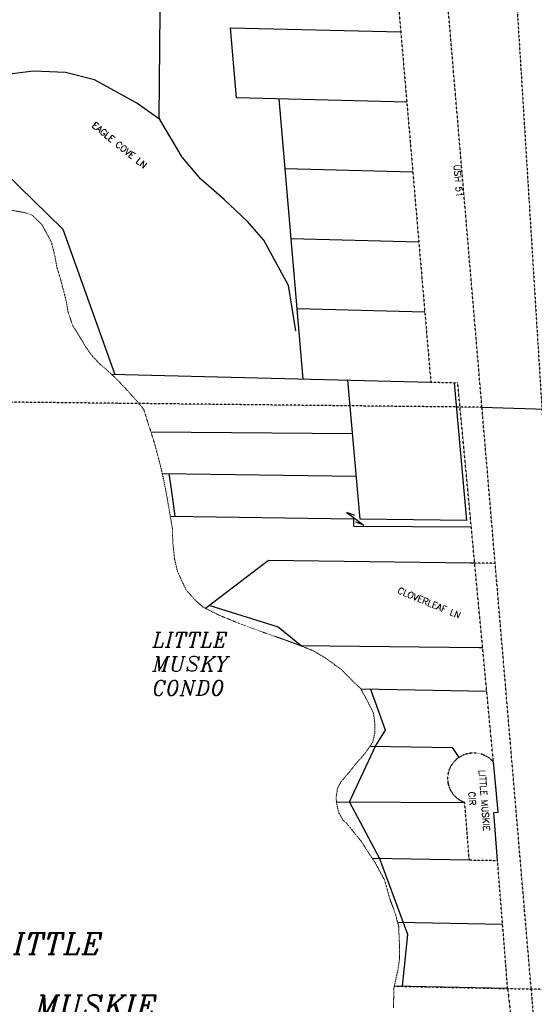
# Model space of a CAD drawing. Extents: x 382064 to 394843, y 99495 to 121971.
# Tile 16 of 36: x 387217 to 388425, y 107871 to 110182. Entities that reach past the tile are written whole.
import ezdxf
from ezdxf.enums import TextEntityAlignment as Align

# ---------------------------------------------------------------- set-up
doc = ezdxf.new("R2010")
doc.units = 0
doc.header["$LTSCALE"] = 0.005
doc.header["$MEASUREMENT"] = 0
for name, pattern in [('DGN Style 6', [74.75, 25, -12.5, 6.25, -12.5, 6, -12.5]), ('Erwl', [0.8, 0.175, -0.05, 0.35, -0.05, 0.175]), ('HIDDEN2', [0.1875, 0.125, -0.0625]), ('PHANTOM', [2.5, 1.25, -0.25, 0.25, -0.25, 0.25, -0.25])]:
    doc.linetypes.add(name, pattern=pattern)
for name, color, linetype in [('17N', 7, 'Continuous'), ('20H', 2, 'Continuous'), ('27N', 7, 'Continuous'), ('30F', 1, 'PHANTOM'), ('30Q', 1, 'PHANTOM'), ('30S', 1, 'PHANTOM'), ('47N', 7, 'Continuous')]:
    doc.layers.add(name, color=color, linetype=linetype)
for name, color, linetype, lineweight in [('E_RW_Existing', 1, 'Erwl', 25), ('E_RW_Property', 1, 'Continuous', 25), ('E_WTR', 4, 'DGN Style 6', 15)]:
    doc.layers.add(name, color=color, linetype=linetype, lineweight=lineweight)
doc.styles.add('CONDO', font='ITALICC.shx', dxfattribs={"height": 35})
doc.styles.add('L', font='ITALIC.shx', dxfattribs={"height": 50})
doc.styles.add('R', font='ROMANS.shx', dxfattribs={"height": 35})

# ---------------------------------------------------------------- blocks, each defined once
blk = doc.blocks.new('H')
at = {"layer": '20H', "color": 2}
for p, q in [((0, 25), (5.2, 5.7)), ((0, -25), (0, 25)), ((-5.2, -5.7), (0, -25))]:
    blk.add_line(p, q, dxfattribs=at)

msp = doc.modelspace()

# ---------------------------------------------------------------- linework, layer by layer
at = {"layer": '30F', "linetype": 'PHANTOM'}
msp.add_line((388302.2, 109272.1), (385646.1, 109301), dxfattribs=at)
at = {"layer": '30F', "linetype": 'Continuous'}
msp.add_line((388302.2, 109272.1), (391114, 109188.2), dxfattribs=at)
at = {"layer": '30Q', "linetype": 'PHANTOM'}
msp.add_line((388096.4, 107913.3), (388417.9, 107906.5), dxfattribs=at)
at = {"layer": '30Q'}
msp.add_line((391164.5, 107844.3), (388417.9, 107906.5), dxfattribs=at)
at = {"layer": '30S'}
for p, q in [((388302.2, 109272.1), (388186.6, 110637.7)), ((388417.9, 107906.5), (388302.2, 109272.1)), ((388417.9, 107906.5), (388603.6, 105238.1))]:
    msp.add_line(p, q, dxfattribs=at)
at = {"layer": 'E_RW_Existing'}
for p, q in [((388072.4, 110610.8), (388111.6, 110153.1)), ((388365.9, 110514.2), (388461.8, 108964.8)), ((388111.6, 110153.1), (388182.1, 109331.2)), ((388182.1, 109331.2), (388245.3, 109329.6))]:
    msp.add_line(p, q, dxfattribs=at)
at = {"layer": 'E_RW_Existing', "flags": 128}
msp.add_lwpolyline([(388362.5, 107907.7), (388338.9, 108207.6), (388272.3, 108208.8), (388261.7, 108344.1, -1.306102), (388329.1, 108439.2), (388313.5, 108604.8), (388303.9, 108707.1), (388285.1, 108906.3), (388277.2, 108990.9), (388245.3, 109329.6)], format="xyb", dxfattribs=at)
msp.add_lwpolyline([(388362.5, 107907.7), (388371.2, 107832.3)], dxfattribs=at)
at = {"layer": 'E_RW_Property'}
for p, q in [((387725.8, 109998.5), (387711.7, 110162.9)), ((387711.7, 110162.9), (388111.6, 110153.1)), ((388125.7, 109988.7), (387725.8, 109998.5)), ((387839.9, 109831.7), (387825.8, 109996.1)), ((387854, 109667.3), (387839.9, 109831.7)), ((388139.8, 109824.3), (387839.9, 109831.7)), ((387180.6, 109823.7), (387318, 109689.9)), ((387318, 109689.9), (387439.9, 109349.3)), ((387868.1, 109502.9), (387854, 109667.3)), ((388153.9, 109659.9), (387854, 109667.3)), ((387882.2, 109338.5), (387868.1, 109502.9)), ((388168, 109495.5), (387868.1, 109502.9)), ((387432.2, 109349.5), (388182.1, 109331.2)), ((388016.3, 109009.7), (387987, 109335.9)), ((388266.5, 109006), (388237.4, 109329.8)), ((387524.5, 109214.7), (387998.2, 109210.4)), ((388007.3, 109109.3), (387551.6, 109116.2)), ((387567, 109116), (387572.5, 109080.1)), ((387572.5, 109080.1), (387581.3, 109016.3)), ((387570.3, 109016.5), (388001.7, 109010)), ((388001.3, 108992.5), (388001.7, 109010)), ((388266.5, 109006), (388016.3, 109009.7)), ((388277.2, 108990.9), (388001.3, 108992.5)), ((387800.8, 108912.4), (387653.3, 108800)), ((388275.6, 108906.5), (387800.8, 108912.4)), ((388285.1, 108906.3), (388275.6, 108906.5)), ((387944.2, 108711.6), (387876.4, 108712.5)), ((388295.6, 108707.2), (387944.2, 108711.6)), ((388303.9, 108707.1), (388295.6, 108707.2)), ((388313.5, 108604.8), (388018.4, 108610.1)), ((388075.4, 108513.8), (388041.4, 108609.7)), ((388052.3, 108476.8), (388075.4, 108513.8)), ((387990.8, 108345.9), (388052.3, 108476.8)), ((388062.1, 108212.5), (387990.8, 108345.9)), ((388272.3, 108208.8), (388045, 108212.8)), ((388118.2, 108062.2), (388062.1, 108212.5)), ((388350.7, 108057.7), (388104.3, 108062.4)), ((388128.3, 108034.8), (388118.2, 108062.2)), ((388115.8, 107912.9), (388128.3, 108034.8)), ((388362.5, 107907.7), (388096.4, 107913.3))]:
    msp.add_line(p, q, dxfattribs=at)
at = {"layer": 'E_RW_Property', "linetype": 'HIDDEN2'}
msp.add_line((388333.3, 108905.7), (388285.1, 108906.3), dxfattribs=at)
at = {"layer": 'E_RW_Property', "flags": 128}
for points in [[(387549.8, 110618.3), (387543.2, 109951.6), (387545.7, 109947.3)], [(387864.9, 109451.9), (387847.8, 109558), (387789.6, 109664.1), (387752, 109708.6), (387697.2, 109759.9), (387642.4, 109807.8), (387597.9, 109859.2), (387545.7, 109947.3), (387491.8, 109985.8), (387392.6, 110040.6), (387324.1, 110057.7), (387248.8, 110061.1), (387166.7, 110050.8), (387094.8, 110033.7), (387029.8, 110002.9), (386975, 109961.8), (386934, 109917.4), (386906.6, 109855.7)], [(387662.8, 108807.2), (387824, 108757), (387878.3, 108712.5)], [(388338.9, 108207.6), (388338.9, 108208.1), (388330, 108320.9), (388340.2, 108321.4), (388335.3, 108373.5), (388329.1, 108439.2)]]:
    msp.add_lwpolyline(points, dxfattribs=at)
at = {"layer": 'E_RW_Property'}
for points in [[(388039.6, 108477), (388232.5, 108473.3), (388248.1, 108450.4)], [(387960.4, 108346.1), (388261.7, 108344.1)]]:
    msp.add_lwpolyline(points, dxfattribs=at)
at = {"layer": 'E_WTR'}
for points in [[(387197.8, 109734.5), (387229.7, 109728.8), (387246.6, 109722.8), (387269.3, 109700), (387290.8, 109660.3), (387298.9, 109629.8), (387304.1, 109601.1), (387312.8, 109571.8), (387325.4, 109523.7), (387330.1, 109496.8), (387340.9, 109464.5), (387355.7, 109440.7), (387370.1, 109416.6), (387385.1, 109394.8), (387403.8, 109374.8), (387419.1, 109361.6), (387442.5, 109340), (387461.3, 109320.5), (387494.2, 109283.9), (387507.9, 109267.4), (387518.3, 109234.1), (387532.1, 109191.3), (387542.2, 109154.4), (387552, 109114.6), (387559.6, 109077.9), (387566.2, 109040), (387575.1, 108989.1), (387576.3, 108953.9), (387580.2, 108916.5), (387587.2, 108886.7), (387607.3, 108843.5), (387629.2, 108819), (387647.8, 108802.7), (387687.5, 108783), (387732.3, 108764.6), (387787, 108744.5), (387834.1, 108728), (387874.5, 108713.3), (387907.7, 108699.6), (387934.8, 108683.5), (387972.3, 108656.4), (388002.6, 108625.4), (388017.4, 108612), (388018.4, 108610.1)], [(388018.4, 108610.1), (388033.8, 108581.6), (388047.7, 108553.6), (388050.8, 108528), (388050.3, 108506), (388045.7, 108486.1), (388035.7, 108471.1), (388019.8, 108450.3), (388007.6, 108437.3), (387991.5, 108416.7), (387970.9, 108392.6), (387962.9, 108377.3), (387959.7, 108355.5), (387960.5, 108345.1), (387965.1, 108322), (387976.3, 108302.4), (387985.1, 108294.4), (388018.4, 108253.6), (388032.8, 108231.2), (388045, 108212.8)], [(388045, 108212.8), (388050.8, 108204.3), (388073.7, 108162.1), (388085.8, 108118.7), (388099.5, 108080.8), (388106.6, 108053.4), (388108.5, 108009.7), (388108.2, 107975.1), (388105.4, 107954.4), (388095.6, 107909.5), (388094.2, 107862.5)]]:
    msp.add_lwpolyline(points, dxfattribs=at)

# ---------------------------------------------------------------- block references
at = {"layer": '20H', "xscale": 1.00008367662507, "yscale": 1.00008367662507, "zscale": 1.000084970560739, "rotation": 232.7791526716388}
msp.add_blockref('H', (388004.8, 109010.2), dxfattribs=at)

# ---------------------------------------------------------------- texts
at = {"layer": '17N', "style": 'R'}
for s, rotation, p in [('EAGLE COVE LN', 320.937, (387446.3, 109881.6)), ('CLOVERLEAF LN', 337.3046, (388175.4, 108806.1))]:
    msp.add_text(s, height=15, rotation=rotation, dxfattribs=at).set_placement(p, align=Align.CENTER)
for s, rotation, p in [('USH 51', 274.8119, (388235.8, 109841.2)), ('LITTLE MUSKIE', 274.4387, (388294.9, 108420.2)), ('CIR', 274.4364, (388270.5, 108369))]:
    msp.add_text(s, height=15, rotation=rotation, dxfattribs=at).set_placement(p)
at = {"layer": '27N', "style": 'CONDO'}
for s, p in [('LITTLE', (387528.4, 108709.1)), ('MUSKY', (387528.4, 108652.5)), ('CONDO', (387528.4, 108595.8))]:
    msp.add_text(s, height=35, dxfattribs=at).set_placement(p)
at = {"layer": '47N', "style": 'L'}
for s, p in [('LITTLE', (387285.5, 107988.1)), ('MUSKIE', (387396.6, 107842.3))]:
    msp.add_text(s, height=50, dxfattribs=at).set_placement(p, align=Align.CENTER)

doc.saveas('drawing.dxf')
